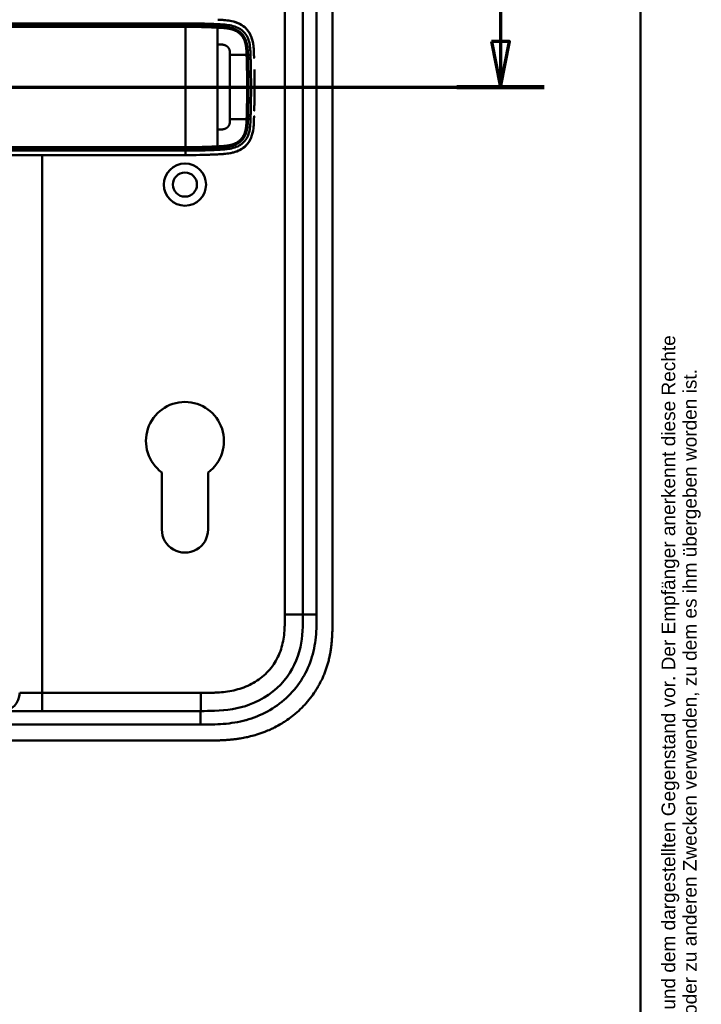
# Model space of a CAD drawing. Header units: millimetres. Extents: x 20 to 833, y 20 to 574.
# Tile 12 of 13: x 683 to 833, y 220 to 437. Entities that reach past the tile are written whole.
import ezdxf
from ezdxf.enums import TextEntityAlignment as Align

# ---------------------------------------------------------------- set-up
doc = ezdxf.new("R2010")
doc.units = ezdxf.units.MM
doc.header["$LTSCALE"] = 2
for name, color, linetype, lineweight in [('Schnittansichtslinien(DIN)', 7, 'Continuous', 70), ('Sichtbare Kanten(DIN)', 7, 'Continuous', 50), ('Sichtbare tangentiale Kanten(DIN)', 7, 'Continuous', 50), ('Skizziergeometrie(DIN)', 7, 'Continuous', 50), ('Symbole(DIN)', 7, 'Continuous', 25)]:
    doc.layers.add(name, color=color, linetype=linetype, lineweight=lineweight)
doc.styles.add('Aktuell-DIN', font='arial.ttf')
doc.styles.add('Aktuell-DINGroßer Text', font='arial.ttf')
doc.styles.add('Textstil10', font='arial.ttf')
doc.styles.add('Textstil41', font='arial.ttf', dxfattribs={"width": 0.8})
doc.styles.add('Textstil83', font='arial.ttf', dxfattribs={"width": 0.8})

# ---------------------------------------------------------------- blocks, each defined once
blk = doc.blocks.new('Ränder Standardrahmen')
at = {"layer": 'Skizziergeometrie(DIN)', "flags": 128}
blk.add_lwpolyline([(10, 10), (10, 287), (410, 287), (410, 10), (10, 10)], dxfattribs=at)
blk = doc.blocks.new('Schriftfelder Heusser')
at = {"layer": 'Symbole(DIN)', "color": 7, "insert": (293.33, 191.7), "char_height": 1.5, "width": 182.3003, "attachment_point": 1, "rotation": 90, "line_spacing_factor": 0.944221, "style": 'Aktuell-DIN'}
blk.add_mtext('\\fArial|b0|i0;\\H1.5000;Die Schlossfabrik Heusser AG ist Eigentümerin dieses Dokumentes und behält sich alle Rechte an diesem und dem dargestellten Gegenstand vor. Der Empfänger anerkennt diese Rechte\\Pund wird das Dokument nicht ohne schriftliche Ermächtigung der Eigentümerin Dritten zugänglich machen oder zu anderen Zwecken verwenden, zu dem es ihm übergeben worden ist.\\P ', dxfattribs=at)
at = {"layer": 'Symbole(DIN)', "color": 179, "true_color": 0x262659, "style": 'Textstil10'}
blk.add_attdef('ERSTELLUNGSDATUM_001', (217.23, 218.29), '', height=2, dxfattribs=at)
at = {"layer": 'Symbole(DIN)', "color": 179, "true_color": 0x262659}
for tag, height, style, p in [('AUTOR', 2.49, 'Aktuell-DIN', (240.03, 219.26)), ('KONTROLLDATUM', 2, 'Textstil10', (217.42, 215.04)), ('KONTROLLIERT_VON', 2, 'Textstil10', (239.98, 215.05))]:
    blk.add_attdef(tag, text='', height=height, dxfattribs=dict(at, style=style)).set_placement(p, align=Align.MIDDLE_LEFT)
at = {"layer": 'Symbole(DIN)', "color": 7, "style": 'Textstil83', "width": 0.8}
blk.add_attdef('Anfänglicher_Ansichtsmaßstab_001', (281.57, 213.34), '', height=2.3, dxfattribs=at)
at = {"layer": 'Symbole(DIN)', "color": 179, "true_color": 0x262659, "style": 'Textstil10'}
blk.add_attdef('PROJEKT', text='', height=2, dxfattribs=at).set_placement((217.77, 209.72), align=Align.BOTTOM_LEFT)
at = {"layer": 'Symbole(DIN)', "color": 7, "style": 'Textstil41', "width": 0.8}
blk.add_attdef('STATUS', text='', height=5, dxfattribs=at).set_placement((284.53, 195.86), align=Align.MIDDLE_CENTER)
blk = doc.blocks.new('2DTransSchnitt0')
at = {"layer": 'Schnittansichtslinien(DIN)', "linetype": 'Continuous'}
for p, q in [((257.43, 222.38), (257.43, 216.28)), ((394.58, 222.38), (394.58, 216.28)), ((256.43, 216.28), (257.43, 211.28)), ((258.43, 216.28), (256.43, 216.28)), ((257.43, 216.28), (257.43, 211.28)), ((257.43, 211.28), (258.43, 216.28)), ((393.58, 216.28), (394.58, 211.28)), ((395.58, 216.28), (393.58, 216.28)), ((394.58, 216.28), (394.58, 211.28)), ((394.58, 211.28), (395.58, 216.28)), ((252.61, 211.28), (399.4, 211.28))]:
    blk.add_line(p, q, dxfattribs=at)
at = {"layer": 'Schnittansichtslinien(DIN)', "linetype": 'Continuous', "lineweight": 140}
for p, q in [((252.61, 211.28), (262.25, 211.28)), ((389.76, 211.28), (399.4, 211.28))]:
    blk.add_line(p, q, dxfattribs=at)
at = {"layer": 'Schnittansichtslinien(DIN)', "linetype": 'Continuous', "flags": 128}
for points in [[(256.43, 216.28), (257.43, 211.28), (258.43, 216.28), (256.43, 216.28)], [(393.58, 216.28), (394.58, 211.28), (395.58, 216.28), (393.58, 216.28)]]:
    blk.add_lwpolyline(points, dxfattribs=at)
at = {"layer": 'Schnittansichtslinien(DIN)'}
for points in [[(256.43, 216.28), (257.43, 211.28), (258.43, 216.28), (256.43, 216.28)], [(393.58, 216.28), (394.58, 211.28), (395.58, 216.28), (393.58, 216.28)]]:
    blk.add_solid(points, dxfattribs=at)
at = {"layer": 'Schnittansichtslinien(DIN)', "char_height": 3.73, "attachment_point": 7, "style": 'Aktuell-DINGroßer Text'}
for insert in [(255.68, 224.78), (392.83, 224.78)]:
    blk.add_mtext('A', dxfattribs=dict(at, insert=insert))

msp = doc.modelspace()

# ---------------------------------------------------------------- linework, layer by layer
at = {"layer": 'Sichtbare Kanten(DIN)'}
for p, q in [((745.653, 495.78), (745.653, 306.348)), ((752.153, 305.348), (752.153, 496.78)), ((729.576, 425.564), (729.577, 425.564)), ((733.627, 425.564), (733.627, 425.564)), ((729.576, 419.564), (729.576, 419.564)), ((733.627, 419.564), (733.627, 419.564)), ((592.938, 407.567), (719.79, 407.567)), ((714.553, 325.067), (714.548, 337.643)), ((724.748, 337.636), (724.753, 325.071)), ((578.191, 285.064), (723.115, 285.064)), ((566.192, 278.564), (724.114, 278.564))]:
    msp.add_line(p, q, dxfattribs=at)
for radius in [4.65, 2.65]:
    msp.add_circle((719.653, 401.064), radius, dxfattribs=at)
for centre, radius, start, end in [((719.653, 422.564), 14, 104.46083, 104.46616), ((719.653, 422.564), 13.8, 100.78374, 100.78832), ((719.653, 422.564), 13.8, 73.28693, 73.28729), ((719.653, 422.564), 11.6, 31.18578, 31.18695), ((719.653, 422.564), 11.5, 30.35256, 30.35418), ((719.653, 422.564), 11.7, 31.98569, 31.98649), ((719.653, 422.564), 11.5, 329.64582, 329.64689), ((719.653, 422.564), 11.6, 328.81305, 328.81381), ((719.653, 422.564), 11.7, 328.01351, 328.01403), ((719.653, 422.564), 14, 255.42748, 255.43284), ((719.653, 422.564), 13.8, 259.06815, 259.07275), ((719.653, 422.563), 13.799, 286.81616, 286.8165), ((719.653, 344.564), 8.6, 306.33484, 233.59112), ((719.653, 325.069), 5.1, 180.02039, 0.02039)]:
    msp.add_arc(centre, radius, start, end, dxfattribs=at)
for points, degree, knots in [([(728.619, 437.286), (728.562, 437.292), (728.506, 437.298), (728.449, 437.303), (728.17, 437.329), (727.893, 437.349), (727.613, 437.365)], 3, [1.11173243, 1.11173243, 1.11173243, 1.11173243, 1.12964673, 1.12964673, 1.12964673, 1.21762011, 1.21762011, 1.21762011, 1.21762011]), ([(727.613, 437.365), (727.613, 437.365), (727.613, 437.365), (727.613, 437.365), (727.613, 437.365), (727.614, 437.365), (727.614, 437.365), (727.616, 437.365), (727.617, 437.365), (727.622, 437.364), (727.625, 437.364), (727.639, 437.363), (727.649, 437.363), (727.69, 437.36), (727.72, 437.359), (727.843, 437.351), (727.935, 437.345), (728.164, 437.328), (728.301, 437.317), (728.49, 437.299), (728.541, 437.294), (728.597, 437.289), (728.602, 437.288), (728.61, 437.287), (728.614, 437.287), (728.618, 437.286), (728.618, 437.286), (728.618, 437.286), (728.618, 437.286), (728.619, 437.286), (728.619, 437.286), (728.619, 437.286), (728.619, 437.286), (728.619, 437.286), (728.619, 437.286), (728.619, 437.286)], 3, [0, 0, 0, 0, 0.00003166, 0.00003166, 0.00007175, 0.00007175, 0.00018596, 0.00018596, 0.00052834, 0.00052834, 0.00155512, 0.00155512, 0.00463506, 0.00463506, 0.01387454, 0.01387454, 0.04159372, 0.04159372, 0.0831748, 0.0831748, 0.09876653, 0.09876653, 0.10022821, 0.10022821, 0.10132466, 0.10132466, 0.10142447, 0.10142447, 0.10147481, 0.10147481, 0.10150042, 0.10150042, 0.10151366, 0.10151366, 0.10152856, 0.10152856, 0.10152856, 0.10152856]), ([(727.748, 437.357), (728.944, 437.281), (730.154, 437.136), (731.892, 436.417), (732.466, 436.064), (733.448, 435.14), (733.827, 434.602), (734.407, 433.358), (734.581, 432.683), (734.71, 431.829), (734.73, 431.671), (734.747, 431.513)], 3, [0.0824985, 0.0824985, 0.0824985, 0.0824985, 0.4375462, 0.4375462, 0.6395491, 0.6395491, 0.838061, 0.838061, 1.045951, 1.045951, 1.0928074, 1.0928074, 1.0928074, 1.0928074]), ([(734.114, 433.983), (734.114, 433.983), (734.114, 433.983), (734.115, 433.983), (734.115, 433.982), (734.115, 433.982), (734.115, 433.982), (734.116, 433.98), (734.116, 433.979), (734.118, 433.975), (734.12, 433.971), (734.126, 433.958), (734.13, 433.949), (734.148, 433.91), (734.161, 433.881), (734.212, 433.763), (734.248, 433.674), (734.294, 433.551), (734.307, 433.517), (734.324, 433.471), (734.328, 433.458), (734.334, 433.441), (734.336, 433.436), (734.339, 433.429), (734.339, 433.426), (734.341, 433.422), (734.341, 433.421), (734.342, 433.419), (734.342, 433.419), (734.342, 433.418), (734.342, 433.418), (734.343, 433.417), (734.343, 433.417), (734.343, 433.417), (734.343, 433.417), (734.343, 433.417), (734.343, 433.416), (734.343, 433.416), (734.343, 433.416), (734.343, 433.416)], 3, [0, 0, 0, 0, 0.000053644, 0.000053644, 0.000093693, 0.000093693, 0.000213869, 0.000213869, 0.000574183, 0.000574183, 0.001654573, 0.001654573, 0.00489501, 0.00489501, 0.014615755, 0.014615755, 0.043784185, 0.043784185, 0.054719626, 0.054719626, 0.058820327, 0.058820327, 0.060417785, 0.060417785, 0.061217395, 0.061217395, 0.061618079, 0.061618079, 0.061819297, 0.061819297, 0.061920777, 0.061920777, 0.06197238, 0.06197238, 0.061999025, 0.061999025, 0.062013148, 0.062013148, 0.062029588, 0.062029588, 0.062029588, 0.062029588]), ([(734.853, 429.83), (734.853, 429.83), (734.853, 429.83), (734.853, 429.829), (734.853, 429.829), (734.853, 429.829), (734.853, 429.828), (734.853, 429.827), (734.853, 429.825), (734.853, 429.821), (734.853, 429.817), (734.854, 429.803), (734.854, 429.792), (734.856, 429.749), (734.857, 429.716), (734.861, 429.587), (734.864, 429.49), (734.869, 429.32), (734.872, 429.247), (734.876, 429.12), (734.877, 429.065), (734.879, 429.006), (734.879, 429), (734.88, 428.991), (734.88, 428.988), (734.88, 428.983), (734.88, 428.982), (734.88, 428.981), (734.88, 428.981), (734.88, 428.98), (734.88, 428.98), (734.88, 428.98), (734.88, 428.98), (734.88, 428.98)], 3, [0, 0, 0, 0, 0.0000685, 0.0000685, 0.000108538, 0.000108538, 0.000228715, 0.000228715, 0.000589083, 0.000589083, 0.00166957, 0.00166957, 0.004910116, 0.004910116, 0.014630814, 0.014630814, 0.043792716, 0.043792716, 0.065662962, 0.065662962, 0.08206584, 0.08206584, 0.083603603, 0.083603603, 0.084757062, 0.084757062, 0.084973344, 0.084973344, 0.085135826, 0.085135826, 0.085162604, 0.085162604, 0.08517595, 0.08517595, 0.08517595, 0.08517595]), ([(734.964, 424.873), (734.96, 425.284), (734.954, 425.695), (734.947, 426.108), (734.945, 426.203), (734.944, 426.299), (734.942, 426.395)], 3, [0.93532745, 0.93532745, 0.93532745, 0.93532745, 1.05789587, 1.05789587, 1.05789587, 1.08637381, 1.08637381, 1.08637381, 1.08637381]), ([(734.964, 424.873), (734.964, 424.873), (734.964, 424.872), (734.964, 424.872), (734.964, 424.872), (734.964, 424.871), (734.964, 424.871), (734.964, 424.869), (734.964, 424.868), (734.964, 424.863), (734.964, 424.859), (734.964, 424.845), (734.964, 424.834), (734.965, 424.791), (734.965, 424.759), (734.966, 424.629), (734.967, 424.532), (734.971, 424.143), (734.973, 423.852), (734.974, 423.522), (734.974, 423.484), (734.975, 423.427), (734.975, 423.408), (734.975, 423.38), (734.975, 423.37), (734.975, 423.356), (734.975, 423.351), (734.975, 423.344), (734.975, 423.342), (734.975, 423.338), (734.975, 423.337), (734.975, 423.335), (734.975, 423.334), (734.975, 423.334), (734.975, 423.333), (734.975, 423.333), (734.975, 423.333), (734.975, 423.332), (734.975, 423.332), (734.975, 423.332), (734.975, 423.332), (734.975, 423.332), (734.975, 423.332), (734.975, 423.332)], 3, [0, 0, 0, 0, 0.00007709, 0.00007709, 0.00011709, 0.00011709, 0.0002371, 0.0002371, 0.00059712, 0.00059712, 0.00167714, 0.00167714, 0.00491717, 0.00491717, 0.0146372, 0.0146372, 0.04379722, 0.04379722, 0.13127739, 0.13127739, 0.14267197, 0.14267197, 0.1483693, 0.1483693, 0.15121801, 0.15121801, 0.15264242, 0.15264242, 0.15335469, 0.15335469, 0.15371088, 0.15371088, 0.15388903, 0.15388903, 0.15397816, 0.15397816, 0.15402279, 0.15402279, 0.15404516, 0.15404516, 0.15405641, 0.15405641, 0.15406792, 0.15406792, 0.15406792, 0.15406792]), ([(734.975, 421.806), (734.976, 422.06), (734.976, 422.314), (734.976, 422.567), (734.976, 422.822), (734.976, 423.077), (734.975, 423.332)], 3, [0.62936601, 0.62936601, 0.62936601, 0.62936601, 0.70537642, 0.70537642, 0.70537642, 0.78178643, 0.78178643, 0.78178643, 0.78178643]), ([(734.975, 421.806), (734.975, 421.806), (734.975, 421.806), (734.975, 421.806), (734.975, 421.806), (734.975, 421.805), (734.975, 421.805), (734.975, 421.803), (734.975, 421.802), (734.975, 421.797), (734.975, 421.793), (734.975, 421.779), (734.975, 421.768), (734.975, 421.725), (734.975, 421.693), (734.974, 421.563), (734.974, 421.466), (734.971, 421.077), (734.969, 420.785), (734.966, 420.439), (734.965, 420.385), (734.964, 420.309), (734.964, 420.289), (734.964, 420.267), (734.964, 420.266), (734.964, 420.265), (734.964, 420.265), (734.964, 420.264), (734.964, 420.264), (734.964, 420.263), (734.964, 420.263), (734.964, 420.263), (734.964, 420.263), (734.964, 420.263), (734.964, 420.263), (734.964, 420.263)], 3, [0, 0, 0, 0, 0.00006794, 0.00006794, 0.00010794, 0.00010794, 0.00022795, 0.00022795, 0.00058796, 0.00058796, 0.00166798, 0.00166798, 0.004908, 0.004908, 0.01462802, 0.01462802, 0.04378804, 0.04378804, 0.13126821, 0.13126821, 0.14767072, 0.14767072, 0.15382171, 0.15382171, 0.15411335, 0.15411335, 0.15425925, 0.15425925, 0.15433227, 0.15433227, 0.15436886, 0.15436886, 0.15438723, 0.15438723, 0.15440595, 0.15440595, 0.15440595, 0.15440595]), ([(734.942, 418.741), (734.944, 418.836), (734.945, 418.932), (734.947, 419.027), (734.954, 419.439), (734.96, 419.851), (734.964, 420.263)], 3, [0.32448872, 0.32448872, 0.32448872, 0.32448872, 0.35285696, 0.35285696, 0.35285696, 0.47549945, 0.47549945, 0.47549945, 0.47549945]), ([(734.942, 418.741), (734.942, 418.741), (734.942, 418.74), (734.942, 418.74), (734.942, 418.74), (734.942, 418.74), (734.942, 418.739), (734.942, 418.738), (734.942, 418.736), (734.942, 418.732), (734.942, 418.728), (734.942, 418.714), (734.941, 418.703), (734.941, 418.66), (734.94, 418.627), (734.938, 418.498), (734.936, 418.401), (734.928, 418.012), (734.922, 417.721), (734.914, 417.407), (734.914, 417.385), (734.913, 417.359), (734.913, 417.354), (734.913, 417.347), (734.913, 417.344), (734.912, 417.34), (734.912, 417.34), (734.912, 417.339), (734.912, 417.338), (734.912, 417.338), (734.912, 417.338), (734.912, 417.338)], 3, [0, 0, 0, 0, 0.00003042, 0.00003042, 0.00007044, 0.00007044, 0.00019048, 0.00019048, 0.00055053, 0.00055053, 0.00163057, 0.00163057, 0.00487062, 0.00487062, 0.01459066, 0.01459066, 0.0437507, 0.0437507, 0.13123111, 0.13123111, 0.13788283, 0.13788283, 0.13913003, 0.13913003, 0.14006547, 0.14006547, 0.14024087, 0.14024087, 0.14037254, 0.14037254, 0.14038465, 0.14038465, 0.14038465, 0.14038465]), ([(727.736, 407.777), (728.818, 407.845), (729.906, 407.968), (731.581, 408.559), (732.19, 408.883), (733.244, 409.759), (733.66, 410.276), (734.349, 411.572), (734.548, 412.308), (734.752, 413.537), (734.797, 414.079), (734.824, 414.624)], 3, [-1.1255121, -1.1255121, -1.1255121, -1.1255121, -0.8348812, -0.8348812, -0.6468758, -0.6468758, -0.4644401, -0.4644401, -0.2506566, -0.2506566, -0.0864851, -0.0864851, -0.0864851, -0.0864851]), ([(734.88, 416.154), (734.88, 416.154), (734.88, 416.154), (734.88, 416.154), (734.88, 416.154), (734.88, 416.153), (734.88, 416.153), (734.879, 416.136), (734.879, 416.119), (734.878, 416.079), (734.877, 416.056), (734.872, 415.912), (734.869, 415.79), (734.862, 415.587), (734.86, 415.506), (734.856, 415.398), (734.855, 415.371), (734.854, 415.335), (734.854, 415.326), (734.853, 415.314), (734.853, 415.311), (734.853, 415.307), (734.853, 415.306), (734.853, 415.304), (734.853, 415.304), (734.853, 415.303), (734.853, 415.303), (734.853, 415.303)], 3, [0, 0, 0, 0, 0.000012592, 0.000012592, 0.000034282, 0.000034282, 0.000102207, 0.000102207, 0.005244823, 0.005244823, 0.012100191, 0.012100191, 0.048663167, 0.048663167, 0.073039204, 0.073039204, 0.081164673, 0.081164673, 0.083873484, 0.083873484, 0.084776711, 0.084776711, 0.085077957, 0.085077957, 0.085178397, 0.085178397, 0.085279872, 0.085279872, 0.085279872, 0.085279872]), ([(734.339, 411.708), (734.339, 411.708), (734.339, 411.708), (734.339, 411.708), (734.339, 411.708), (734.339, 411.708), (734.339, 411.707), (734.339, 411.707), (734.339, 411.706), (734.338, 411.703), (734.337, 411.701), (734.334, 411.693), (734.332, 411.687), (734.323, 411.662), (734.317, 411.644), (734.29, 411.571), (734.269, 411.516), (734.226, 411.408), (734.204, 411.355), (734.17, 411.276), (734.159, 411.249), (734.141, 411.21), (734.135, 411.197), (734.126, 411.177), (734.123, 411.17), (734.118, 411.16), (734.117, 411.157), (734.115, 411.152), (734.114, 411.151), (734.113, 411.148), (734.112, 411.147), (734.112, 411.146), (734.112, 411.146), (734.111, 411.145), (734.111, 411.145), (734.111, 411.144), (734.111, 411.144), (734.111, 411.144), (734.111, 411.144), (734.111, 411.144), (734.111, 411.144), (734.111, 411.144)], 3, [0, 0, 0, 0, 0.000029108, 0.000029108, 0.000069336, 0.000069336, 0.000142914, 0.000142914, 0.000363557, 0.000363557, 0.001025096, 0.001025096, 0.003009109, 0.003009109, 0.008960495, 0.008960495, 0.026815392, 0.026815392, 0.044302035, 0.044302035, 0.053052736, 0.053052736, 0.057429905, 0.057429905, 0.059619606, 0.059619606, 0.060715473, 0.060715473, 0.061264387, 0.061264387, 0.061539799, 0.061539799, 0.061678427, 0.061678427, 0.061748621, 0.061748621, 0.061784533, 0.061784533, 0.061803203, 0.061803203, 0.061823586, 0.061823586, 0.061823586, 0.061823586]), ([(728.578, 407.844), (728.577, 407.844), (728.577, 407.844), (728.576, 407.844), (728.574, 407.844), (728.571, 407.843), (728.568, 407.843), (728.552, 407.841), (728.539, 407.84), (728.234, 407.81), (727.941, 407.789), (726.081, 407.678), (724.507, 407.625), (721.886, 407.571), (720.838, 407.567), (719.79, 407.567)], 3, [0, 0, 0, 0, 0.00009264, 0.00009264, 0.00046302, 0.00046302, 0.00120364, 0.00120364, 0.00534923, 0.00534923, 0.09385067, 0.09385067, 0.56580638, 0.56580638, 0.8802723, 0.8802723, 0.8802723, 0.8802723]), ([(723.493, 407.605), (723.622, 407.609), (723.929, 407.617), (724.417, 407.631), (725.09, 407.655), (725.791, 407.682), (726.344, 407.707), (726.709, 407.724), (726.9, 407.733), (726.919, 407.734)], 5, [0.37850292, 0.37850292, 0.37850292, 0.37850292, 0.37850292, 0.37850292, 0.44282401, 0.53138881, 0.61995362, 0.70851842, 0.71828181, 0.71828181, 0.71828181, 0.71828181, 0.71828181, 0.71828181]), ([(745.653, 306.348), (745.653, 303.925), (745.604, 301.466), (745.081, 299.124), (744.49, 296.477), (743.308, 293.947), (741.532, 291.809), (739.543, 289.413), (736.853, 287.564), (733.882, 286.474), (731.44, 285.578), (728.823, 285.2), (726.163, 285.102), (725.15, 285.065), (724.131, 285.064), (723.115, 285.064)], 3, [-3.5878945, -3.5878945, -3.5878945, -3.5878945, -2.8456516, -2.8456516, -2.8456516, -2.0068047, -2.0068047, -2.0068047, -1.0667333, -1.0667333, -1.0667333, -0.2941227, -0.2941227, -0.2941227, 0, 0, 0, 0]), ([(724.114, 278.564), (724.712, 278.564), (725.763, 278.565), (726.974, 278.59), (727.887, 278.625), (728.496, 278.658), (729.259, 278.712), (729.87, 278.766), (730.633, 278.85), (731.244, 278.93), (732.158, 279.071), (733.07, 279.241), (734.276, 279.519), (735.173, 279.766), (736.061, 280.047), (736.647, 280.251), (737.518, 280.581), (738.377, 280.944), (739.638, 281.55), (740.728, 282.153), (742.043, 282.986), (743.054, 283.714), (744.261, 284.698), (745.179, 285.542), (746.26, 286.666), (747.068, 287.617), (748.002, 288.866), (748.687, 289.911), (749.38, 291.134), (749.798, 291.973), (750.181, 292.828), (750.417, 293.405), (750.69, 294.136), (750.89, 294.727), (751.117, 295.473), (751.28, 296.074), (751.498, 296.981), (751.68, 297.894), (751.868, 299.12), (751.97, 300.039), (752.045, 300.958), (752.083, 301.57), (752.117, 302.333), (752.134, 302.941), (752.147, 303.698), (752.153, 304.451), (752.153, 305.05), (752.153, 305.348)], 3, [0.00000945, 0.00000945, 0.00000945, 0.00000945, 0.04167564, 0.07292528, 0.08334182, 0.10417491, 0.11459146, 0.13542455, 0.1458411, 0.16667419, 0.17709074, 0.20834038, 0.22917347, 0.26042311, 0.27083965, 0.29167275, 0.30208929, 0.33333893, 0.35417202, 0.39583821, 0.4166713, 0.45833749, 0.47917058, 0.52083676, 0.54166985, 0.58333604, 0.60416913, 0.64583532, 0.66666841, 0.69791805, 0.70833459, 0.72916769, 0.73958423, 0.76041733, 0.77083387, 0.79166696, 0.80208351, 0.83333315, 0.85416624, 0.88541588, 0.89583243, 0.91666552, 0.92708206, 0.94791516, 0.9583317, 0.9791648, 0.99999789, 0.99999789, 0.99999789, 0.99999789])]:
    msp.add_open_spline(points, degree=degree, knots=knots, dxfattribs=at)
for points in [[(734.343, 433.416), (734.276, 433.609), (734.2, 433.798), (734.114, 433.983)], [(734.858, 429.669), (734.858, 429.662), (734.859, 429.654), (734.859, 429.647)], [(734.858, 415.464), (734.858, 415.472), (734.859, 415.48), (734.859, 415.488)], [(734.11, 411.144), (734.196, 411.328), (734.272, 411.517), (734.339, 411.708)]]:
    msp.add_open_spline(points, degree=3, dxfattribs=at)
at = {"layer": 'Sichtbare tangentiale Kanten(DIN)'}
for p, q in [((741.653, 306.348), (741.653, 495.78)), ((688.227, 436.12), (688.227, 436.12)), ((719.79, 436.12), (719.79, 436.577)), ((726.806, 435.955), (726.842, 436.414)), ((733.531, 429.647), (734.098, 429.647)), ((733.531, 415.488), (734.098, 415.488)), ((688.227, 409.014), (688.227, 409.014)), ((719.79, 408.557), (719.79, 409.015)), ((726.806, 409.18), (726.842, 408.721)), ((688.227, 407.567), (688.227, 289.064)), ((741.653, 306.348), (745.653, 306.348)), ((745.653, 306.348), (748.653, 306.348)), ((683.246, 289.064), (688.227, 289.064)), ((688.227, 289.064), (723.116, 289.064)), ((688.227, 289.064), (688.227, 285.064)), ((723.116, 289.064), (723.116, 285.064)), ((723.115, 285.064), (723.115, 282.065))]:
    msp.add_line(p, q, dxfattribs=at)
for centre, major_axis, start_param, end_param in [((726.794, 412.199), (0, 24.021), 5.6792479, 6.0669001), ((726.794, 432.991), (0, -24.076), 0.258128, 0.639041)]:
    msp.add_ellipse(centre, major_axis=major_axis, ratio=0.00001, start_param=start_param, end_param=end_param, dxfattribs=at)
for points, degree in [([(748.653, 306.348), (748.653, 369.492), (748.653, 432.636), (748.653, 495.78)], 3), ([(727.613, 437.365), (727.383, 437.378), (727.152, 437.39), (726.919, 437.401)], 3), ([(719.79, 409.312), (719.792, 411.46), (719.792, 418.339), (719.792, 426.795), (719.792, 433.674), (719.79, 435.823)], 5), ([(729.577, 429.647), (729.575, 430.312), (729.585, 430.888), (729.334, 431.399), (728.911, 431.77), (728.276, 431.973), (727.593, 431.966), (726.794, 431.967)], 7), ([(726.794, 413.167), (726.794, 416.242), (726.794, 420.345), (726.794, 424.79), (726.794, 428.892), (726.794, 431.967)], 5), ([(729.577, 429.647), (729.577, 426.817), (729.577, 423.983), (729.576, 421.151), (729.577, 418.317), (729.577, 415.488)], 5), ([(733.236, 429.647), (732.485, 429.647), (731.751, 429.647), (731.027, 429.647), (730.305, 429.647), (729.577, 429.647)], 5), ([(729.577, 415.488), (729.574, 414.823), (729.585, 414.247), (729.333, 413.734), (728.912, 413.366), (728.275, 413.161), (727.593, 413.169), (726.794, 413.167)], 7), ([(733.236, 415.488), (732.485, 415.488), (731.751, 415.488), (731.027, 415.488), (730.305, 415.488), (729.577, 415.488)], 5), ([(719.79, 407.567), (719.79, 407.567), (719.79, 407.567), (719.79, 407.788), (719.79, 408.153), (719.79, 408.557)], 5), ([(679.261, 285.064), (681.462, 285.064), (683.246, 286.855), (683.246, 289.064)], 3), ([(578.191, 282.064), (626.499, 282.064), (674.807, 282.064), (723.115, 282.065)], 3)]:
    msp.add_open_spline(points, degree=degree, dxfattribs=at)
for points, degree, knots in [([(592.938, 436.577), (602.894, 436.578), (612.878, 436.577), (622.825, 436.577), (643.254, 436.577), (663.728, 436.577), (684.166, 436.577), (690.75, 436.577), (697.341, 436.577), (703.938, 436.577), (709.243, 436.577), (714.558, 436.578), (719.79, 436.577)], 3, [23.2299829, 23.2299829, 23.2299829, 23.2299829, 26.2168354, 26.2168354, 26.2168354, 32.3515912, 32.3515912, 32.3515912, 34.3279835, 34.3279835, 34.3279835, 35.9173864, 35.9173864, 35.9173864, 35.9173864]), ([(719.797, 436.12), (719.79, 436.12), (716.644, 436.121), (710.309, 436.119), (700.754, 436.12), (688.077, 436.12), (672.227, 436.12), (656.36, 436.12), (640.507, 436.12), (626.24, 436.12), (613.549, 436.12), (604.035, 436.12), (597.695, 436.12), (594.524, 436.12), (592.938, 436.12)], 5, [20.6437384, 20.6437384, 20.6437384, 20.6437384, 20.6437384, 20.6437384, 20.6474288, 22.2330696, 23.8187104, 25.4043512, 26.989992, 28.5756328, 30.1612736, 31.7469144, 32.5397348, 33.3329244, 33.3329244, 33.3329244, 33.3329244, 33.3329244, 33.3329244]), ([(719.798, 436.577), (720.078, 436.577), (720.357, 436.577), (720.636, 436.577), (720.781, 436.577), (720.926, 436.576), (721.071, 436.575), (721.215, 436.575), (721.359, 436.573), (721.504, 436.572), (721.648, 436.571), (721.794, 436.57), (721.939, 436.568), (722.084, 436.566), (722.228, 436.564), (722.373, 436.562), (722.517, 436.56), (722.662, 436.557), (722.807, 436.554), (722.952, 436.552), (723.097, 436.549), (723.243, 436.545), (723.534, 436.538), (723.828, 436.53), (724.126, 436.521), (724.423, 436.512), (724.724, 436.502), (725.029, 436.49), (725.333, 436.479), (725.64, 436.467), (725.944, 436.454), (726.248, 436.441), (726.549, 436.428), (726.842, 436.414)], 3, [35.91738638, 35.91738638, 35.91738638, 35.91738638, 36.00219131, 36.00219131, 36.00219131, 36.0464737, 36.0464737, 36.0464737, 36.0907561, 36.0907561, 36.0907561, 36.13503849, 36.13503849, 36.13503849, 36.17932089, 36.17932089, 36.17932089, 36.22360328, 36.22360328, 36.22360328, 36.26788568, 36.26788568, 36.26788568, 36.35645047, 36.35645047, 36.35645047, 36.44501526, 36.44501526, 36.44501526, 36.53358005, 36.53358005, 36.53358005, 36.62221221, 36.62221221, 36.62221221, 36.62221221]), ([(726.806, 435.955), (726.806, 435.955), (726.628, 435.963), (726.271, 435.98), (725.731, 436.004), (725.007, 436.035), (724.112, 436.064), (723.23, 436.091), (722.36, 436.104), (721.502, 436.119), (720.819, 436.119), (720.308, 436.119), (719.97, 436.12), (719.805, 436.12)], 5, [19.94598273, 19.94598273, 19.94598273, 19.94598273, 19.94598273, 19.94598273, 19.94606864, 20.03373866, 20.12140868, 20.2090787, 20.29674872, 20.38441874, 20.47208877, 20.55975879, 20.64297049, 20.64297049, 20.64297049, 20.64297049, 20.64297049, 20.64297049]), ([(726.842, 436.414), (726.874, 436.412), (726.905, 436.411), (726.937, 436.409), (727.465, 436.384), (727.973, 436.357), (728.471, 436.309), (728.969, 436.262), (729.458, 436.194), (729.931, 436.087), (730.403, 435.981), (730.858, 435.836), (731.278, 435.64), (731.698, 435.444), (732.082, 435.199), (732.417, 434.9), (732.751, 434.602), (733.036, 434.251), (733.262, 433.859), (733.488, 433.467), (733.656, 433.035), (733.776, 432.582), (733.896, 432.128), (733.969, 431.654), (734.015, 431.163), (734.061, 430.673), (734.081, 430.166), (734.098, 429.647)], 3, [36.6222122, 36.6222122, 36.6222122, 36.6222122, 36.6318135, 36.6318135, 36.6318135, 36.79214, 36.79214, 36.79214, 36.9524664, 36.9524664, 36.9524664, 37.1127929, 37.1127929, 37.1127929, 37.2731193, 37.2731193, 37.2731193, 37.4334457, 37.4334457, 37.4334457, 37.5937722, 37.5937722, 37.5937722, 37.7540986, 37.7540986, 37.7540986, 37.9140671, 37.9140671, 37.9140671, 37.9140671]), ([(734.114, 433.983), (734.037, 434.15), (733.952, 434.313), (733.858, 434.471), (733.576, 434.949), (733.218, 435.378), (732.81, 435.733), (732.401, 436.088), (731.944, 436.37), (731.463, 436.589), (730.983, 436.808), (730.479, 436.964), (729.973, 437.075), (729.523, 437.175), (729.07, 437.24), (728.619, 437.286)], 3, [0.43542627, 0.43542627, 0.43542627, 0.43542627, 0.48834098, 0.48834098, 0.48834098, 0.64866741, 0.64866741, 0.64866741, 0.80899385, 0.80899385, 0.80899385, 0.96932029, 0.96932029, 0.96932029, 1.11173243, 1.11173243, 1.11173243, 1.11173243]), ([(592.939, 435.823), (595.582, 435.824), (598.224, 435.823), (603.509, 435.823), (606.151, 435.823), (614.079, 435.823), (619.366, 435.823), (629.938, 435.823), (635.223, 435.823), (645.792, 435.823), (651.077, 435.823), (661.649, 435.823), (666.937, 435.823), (677.509, 435.823), (682.792, 435.823), (693.358, 435.823), (698.644, 435.823), (709.236, 435.823), (714.551, 435.824), (719.79, 435.823)], 3, [3.0147053, 3.0147053, 3.0147053, 3.0147053, 3.8078678, 3.8078678, 4.6006882, 4.6006882, 6.186329, 6.186329, 7.7719698, 7.7719698, 9.3576106, 9.3576106, 10.9432514, 10.9432514, 12.5288922, 12.5288922, 14.114533, 14.114533, 15.703149, 15.703149, 15.703149, 15.703149]), ([(719.79, 435.823), (719.957, 435.823), (720.298, 435.823), (720.812, 435.823), (721.498, 435.822), (722.354, 435.808), (723.224, 435.794), (724.101, 435.767), (724.997, 435.738), (725.719, 435.707), (726.258, 435.684), (726.616, 435.667), (726.794, 435.658)], 5, [15.70314896, 15.70314896, 15.70314896, 15.70314896, 15.70314896, 15.70314896, 15.78784381, 15.87551383, 15.96318385, 16.05085387, 16.13852389, 16.22619391, 16.31386394, 16.40213792, 16.40213792, 16.40213792, 16.40213792, 16.40213792, 16.40213792]), ([(726.794, 435.658), (727.062, 435.645), (727.594, 435.618), (728.379, 435.567), (729.405, 435.447), (730.663, 435.099), (731.756, 434.449), (732.567, 433.469), (733.021, 432.251), (733.166, 431.226), (733.208, 430.438), (733.227, 429.911), (733.236, 429.647)], 5, [0, 0, 0, 0, 0, 0, 0.1323154, 0.2652369, 0.3981584, 0.5310799, 0.6640014, 0.7969228, 0.9298443, 1.0627357, 1.0627357, 1.0627357, 1.0627357, 1.0627357, 1.0627357]), ([(733.531, 429.647), (733.531, 429.649), (733.522, 429.917), (733.502, 430.45), (733.46, 431.257), (733.311, 432.325), (732.832, 433.623), (731.954, 434.687), (730.781, 435.379), (729.463, 435.74), (728.409, 435.863), (727.612, 435.914), (727.076, 435.942), (726.806, 435.955)], 5, [18.8815067, 18.8815067, 18.8815067, 18.8815067, 18.8815067, 18.8815067, 18.8826968, 19.0156183, 19.1485397, 19.2814612, 19.4143827, 19.5473042, 19.6802257, 19.8131472, 19.9459825, 19.9459825, 19.9459825, 19.9459825, 19.9459825, 19.9459825]), ([(734.853, 429.83), (734.836, 430.323), (734.815, 430.819), (734.767, 431.32), (734.716, 431.858), (734.634, 432.399), (734.491, 432.933), (734.448, 433.095), (734.398, 433.257), (734.343, 433.416)], 3, [0.01848073, 0.01848073, 0.01848073, 0.01848073, 0.1676881, 0.1676881, 0.1676881, 0.32801454, 0.32801454, 0.32801454, 0.37673844, 0.37673844, 0.37673844, 0.37673844]), ([(733.236, 429.647), (733.236, 429.647), (733.236, 429.644), (733.248, 429.29), (733.268, 428.583), (733.301, 427.516), (733.326, 426.103), (733.352, 424.334), (733.356, 422.567), (733.352, 420.801), (733.326, 419.029), (733.301, 417.616), (733.268, 416.549), (733.248, 415.842), (733.236, 415.488)], 5, [17.4648757, 17.4648757, 17.4648757, 17.4648757, 17.4648757, 17.4648757, 17.4649058, 17.4661327, 17.6430367, 17.8199407, 17.9968447, 18.1737487, 18.3506528, 18.5275568, 18.7044608, 18.8826218, 18.8826218, 18.8826218, 18.8826218, 18.8826218, 18.8826218]), ([(733.531, 415.488), (733.531, 415.488), (733.543, 415.84), (733.562, 416.545), (733.596, 417.613), (733.62, 419.024), (733.646, 420.798), (733.65, 422.567), (733.646, 424.337), (733.62, 426.11), (733.596, 427.521), (733.562, 428.59), (733.543, 429.294), (733.531, 429.647)], 5, [0.0000012, 0.0000012, 0.0000012, 0.0000012, 0.0000012, 0.0000012, 0.0000376, 0.1769417, 0.3538457, 0.5307497, 0.7076537, 0.8845577, 1.0614618, 1.2383658, 1.415305, 1.415305, 1.415305, 1.415305, 1.415305, 1.415305]), ([(734.098, 429.647), (734.099, 429.622), (734.1, 429.595), (734.101, 429.569), (734.11, 429.282), (734.119, 428.993), (734.128, 428.703), (734.136, 428.412), (734.144, 428.121), (734.151, 427.829), (734.166, 427.244), (734.178, 426.656), (734.188, 426.07), (734.234, 423.309), (734.225, 420.579), (734.163, 417.821), (734.16, 417.649), (734.155, 417.478), (734.151, 417.306), (734.144, 417.014), (734.136, 416.722), (734.128, 416.432), (734.119, 416.142), (734.11, 415.852), (734.101, 415.566), (734.1, 415.54), (734.099, 415.514), (734.098, 415.488)], 3, [0, 0, 0, 0, 0.0080362, 0.0080362, 0.0080362, 0.096166, 0.096166, 0.096166, 0.1842959, 0.1842959, 0.1842959, 0.3605556, 0.3605556, 0.3605556, 1.1901476, 1.1901476, 1.1901476, 1.2418542, 1.2418542, 1.2418542, 1.3299841, 1.3299841, 1.3299841, 1.418114, 1.418114, 1.418114, 1.4261482, 1.4261482, 1.4261482, 1.4261482]), ([(733.236, 415.488), (733.227, 415.224), (733.208, 414.697), (733.166, 413.909), (733.021, 412.885), (732.568, 411.668), (731.758, 410.687), (730.666, 410.037), (729.408, 409.688), (728.381, 409.567), (727.596, 409.517), (727.063, 409.489), (726.794, 409.476)], 5, [18.8826218, 18.8826218, 18.8826218, 18.8826218, 18.8826218, 18.8826218, 19.0154411, 19.1482958, 19.2811505, 19.4140052, 19.5468599, 19.6797147, 19.8125694, 19.9453572, 19.9453572, 19.9453572, 19.9453572, 19.9453572, 19.9453572]), ([(726.806, 409.18), (726.807, 409.18), (727.078, 409.193), (727.615, 409.221), (728.412, 409.272), (729.467, 409.395), (730.784, 409.757), (731.956, 410.45), (732.833, 411.513), (733.312, 412.814), (733.46, 413.881), (733.502, 414.688), (733.522, 415.22), (733.531, 415.488)], 5, [0, 0, 0, 0, 0, 0, 0.0004489, 0.1333037, 0.2661584, 0.3990131, 0.5318678, 0.6647225, 0.7975772, 0.9304319, 1.0644705, 1.0644705, 1.0644705, 1.0644705, 1.0644705, 1.0644705]), ([(734.098, 415.488), (734.081, 414.968), (734.061, 414.461), (734.015, 413.972), (733.969, 413.481), (733.896, 413.006), (733.776, 412.553), (733.656, 412.099), (733.488, 411.667), (733.262, 411.275), (733.036, 410.884), (732.751, 410.533), (732.417, 410.234), (732.082, 409.936), (731.698, 409.69), (731.278, 409.494), (730.858, 409.299), (730.403, 409.154), (729.931, 409.047), (729.459, 408.941), (728.97, 408.873), (728.472, 408.825), (727.973, 408.778), (727.464, 408.75), (726.936, 408.725), (726.905, 408.724), (726.875, 408.722), (726.844, 408.721)], 3, [0, 0, 0, 0, 0.159971, 0.159971, 0.159971, 0.3202974, 0.3202974, 0.3202974, 0.4806238, 0.4806238, 0.4806238, 0.6409502, 0.6409502, 0.6409502, 0.8012765, 0.8012765, 0.8012765, 0.9616029, 0.9616029, 0.9616029, 1.1219293, 1.1219293, 1.1219293, 1.2822557, 1.2822557, 1.2822557, 1.2916213, 1.2916213, 1.2916213, 1.2916213]), ([(734.339, 411.708), (734.396, 411.871), (734.447, 412.036), (734.491, 412.201), (734.634, 412.735), (734.716, 413.276), (734.767, 413.814), (734.814, 414.314), (734.836, 414.81), (734.853, 415.303)], 3, [1.63041697, 1.63041697, 1.63041697, 1.63041697, 1.680145, 1.680145, 1.680145, 1.84047137, 1.84047137, 1.84047137, 1.98948416, 1.98948416, 1.98948416, 1.98948416]), ([(728.578, 407.844), (729.043, 407.891), (729.509, 407.957), (729.973, 408.059), (730.479, 408.171), (730.983, 408.327), (731.463, 408.545), (731.944, 408.764), (732.401, 409.047), (732.81, 409.402), (733.218, 409.757), (733.576, 410.186), (733.858, 410.664), (733.95, 410.819), (734.034, 410.98), (734.11, 411.144)], 3, [0.89201073, 0.89201073, 0.89201073, 0.89201073, 1.03883948, 1.03883948, 1.03883948, 1.19916586, 1.19916586, 1.19916586, 1.35949224, 1.35949224, 1.35949224, 1.51981862, 1.51981862, 1.51981862, 1.57193431, 1.57193431, 1.57193431, 1.57193431]), ([(592.939, 409.014), (592.939, 409.014), (594.525, 409.014), (597.696, 409.014), (604.037, 409.015), (613.55, 409.014), (626.24, 409.015), (640.507, 409.014), (656.36, 409.015), (672.227, 409.014), (688.083, 409.015), (700.759, 409.014), (710.312, 409.015), (716.646, 409.014), (719.79, 409.015)], 5, [0, 0, 0, 0, 0, 0, 0.0001149, 0.7929364, 1.585758, 3.1714011, 4.7570442, 6.3426873, 7.9283304, 9.5139735, 11.0996166, 12.6881676, 12.6881676, 12.6881676, 12.6881676, 12.6881676, 12.6881676]), ([(719.798, 409.312), (719.791, 409.312), (716.646, 409.311), (710.309, 409.312), (700.755, 409.311), (688.077, 409.311), (672.227, 409.311), (656.36, 409.311), (640.507, 409.311), (626.24, 409.311), (613.55, 409.311), (604.036, 409.311), (597.696, 409.311), (594.524, 409.311), (592.938, 409.311)], 5, [20.6435054, 20.6435054, 20.6435054, 20.6435054, 20.6435054, 20.6435054, 20.6473042, 22.2329473, 23.8185904, 25.4042335, 26.9898766, 28.5755197, 30.1611628, 31.7468058, 32.5396274, 33.3326459, 33.3326459, 33.3326459, 33.3326459, 33.3326459, 33.3326459]), ([(719.79, 408.557), (714.496, 408.557), (709.22, 408.557), (703.936, 408.557), (684.587, 408.557), (665.238, 408.557), (645.873, 408.557), (632.868, 408.557), (619.902, 408.557), (606.892, 408.557), (602.243, 408.557), (597.583, 408.557), (592.938, 408.557)], 3, [0, 0, 0, 0, 1.5856418, 1.5856418, 1.5856418, 7.3915416, 7.3915416, 7.3915416, 11.2904322, 11.2904322, 11.2904322, 12.683632, 12.683632, 12.683632, 12.683632]), ([(719.79, 409.015), (719.958, 409.015), (720.299, 409.015), (720.814, 409.015), (721.501, 409.016), (722.362, 409.03), (723.233, 409.043), (724.116, 409.071), (725.01, 409.1), (725.734, 409.131), (726.273, 409.155), (726.629, 409.171), (726.806, 409.18)], 5, [0, 0, 0, 0, 0, 0, 0.08482586, 0.17256087, 0.26029588, 0.3480309, 0.43576591, 0.52350093, 0.61123594, 0.69852104, 0.69852104, 0.69852104, 0.69852104, 0.69852104, 0.69852104]), ([(726.843, 408.721), (726.842, 408.721), (726.666, 408.713), (726.311, 408.696), (725.767, 408.672), (725.029, 408.643), (724.119, 408.611), (723.231, 408.588), (722.359, 408.57), (721.484, 408.56), (720.796, 408.558), (720.309, 408.557), (719.973, 408.557), (719.79, 408.557)], 5, [0.00008405, 0.00008405, 0.00008405, 0.00008405, 0.00008405, 0.00008405, 0.00030268, 0.08886749, 0.17743229, 0.26599709, 0.35456189, 0.4431267, 0.5316915, 0.6202563, 0.7088211, 0.7088211, 0.7088211, 0.7088211, 0.7088211, 0.7088211]), ([(726.794, 409.476), (726.794, 409.476), (726.617, 409.468), (726.26, 409.451), (725.721, 409.427), (725, 409.397), (724.105, 409.367), (723.227, 409.34), (722.356, 409.327), (721.503, 409.312), (720.82, 409.312), (720.309, 409.312), (719.971, 409.312), (719.807, 409.312)], 5, [19.94535764, 19.94535764, 19.94535764, 19.94535764, 19.94535764, 19.94535764, 19.94542406, 20.03315907, 20.12089408, 20.2086291, 20.29636411, 20.38409913, 20.47183414, 20.55956915, 20.64266413, 20.64266413, 20.64266413, 20.64266413, 20.64266413, 20.64266413]), ([(723.115, 282.065), (723.33, 282.065), (723.545, 282.065), (723.76, 282.065), (723.962, 282.065), (724.164, 282.066), (724.366, 282.067), (724.467, 282.068), (724.567, 282.068), (724.668, 282.069), (724.964, 282.072), (725.259, 282.077), (725.576, 282.084), (725.584, 282.084), (725.591, 282.084), (725.599, 282.084), (726.486, 282.105), (727.283, 282.144), (728.09, 282.211), (728.105, 282.212), (728.12, 282.213), (728.135, 282.215), (728.955, 282.284), (729.784, 282.385), (730.607, 282.525), (730.615, 282.526), (730.623, 282.528), (730.631, 282.529), (731.458, 282.67), (732.279, 282.849), (733.089, 283.072), (733.096, 283.074), (733.102, 283.076), (733.108, 283.078), (734.741, 283.529), (736.337, 284.164), (737.811, 284.963), (739.296, 285.768), (740.709, 286.769), (741.956, 287.914), (743.206, 289.06), (744.331, 290.389), (745.245, 291.804), (746.155, 293.214), (746.9, 294.776), (747.433, 296.383), (747.435, 296.386), (747.436, 296.39), (747.437, 296.394), (747.701, 297.191), (747.917, 298.01), (748.087, 298.833), (748.088, 298.84), (748.09, 298.847), (748.091, 298.854), (748.259, 299.673), (748.383, 300.505), (748.468, 301.328), (748.469, 301.342), (748.471, 301.356), (748.472, 301.37), (748.555, 302.179), (748.602, 302.983), (748.628, 303.851), (748.628, 303.864), (748.628, 303.878), (748.629, 303.891), (748.653, 304.735), (748.653, 305.542), (748.653, 306.348)], 3, [37.4953956, 37.4953956, 37.4953956, 37.4953956, 37.5599869, 37.5599869, 37.5599869, 37.6205127, 37.6205127, 37.6205127, 37.6507756, 37.6507756, 37.6507756, 37.7394301, 37.7394301, 37.7394301, 37.7415642, 37.7415642, 37.7415642, 37.9889156, 37.9889156, 37.9889156, 37.9934173, 37.9934173, 37.9934173, 38.244735, 38.244735, 38.244735, 38.2471853, 38.2471853, 38.2471853, 38.4996214, 38.4996214, 38.4996214, 38.5015831, 38.5015831, 38.5015831, 39.0103267, 39.0103267, 39.0103267, 39.5228845, 39.5228845, 39.5228845, 40.0360406, 40.0360406, 40.0360406, 40.5473013, 40.5473013, 40.5473013, 40.5484434, 40.5484434, 40.5484434, 40.802185, 40.802185, 40.802185, 40.8043063, 40.8043063, 40.8043063, 41.056838, 41.056838, 41.056838, 41.0611339, 41.0611339, 41.0611339, 41.3095794, 41.3095794, 41.3095794, 41.3133935, 41.3133935, 41.3133935, 41.5553404, 41.5553404, 41.5553404, 41.5553404]), ([(723.116, 289.064), (723.276, 289.064), (723.436, 289.064), (723.596, 289.064), (724.042, 289.064), (724.489, 289.066), (724.935, 289.073), (725.163, 289.076), (725.392, 289.081), (725.62, 289.087), (725.697, 289.089), (725.773, 289.091), (725.852, 289.094), (726.162, 289.104), (726.456, 289.117), (726.762, 289.134), (726.769, 289.135), (726.777, 289.135), (726.784, 289.136), (727.401, 289.172), (727.989, 289.224), (728.582, 289.299), (728.592, 289.301), (728.601, 289.302), (728.61, 289.303), (729.21, 289.38), (729.802, 289.481), (730.392, 289.613), (730.397, 289.614), (730.403, 289.615), (730.408, 289.616), (731.007, 289.751), (731.603, 289.917), (732.183, 290.115), (732.186, 290.116), (732.19, 290.117), (732.193, 290.118), (732.78, 290.32), (733.361, 290.558), (733.919, 290.831), (734.479, 291.104), (735.023, 291.414), (735.543, 291.758), (736.063, 292.103), (736.561, 292.484), (737.028, 292.896), (737.498, 293.31), (737.943, 293.762), (738.349, 294.238), (738.753, 294.713), (739.126, 295.221), (739.457, 295.749), (739.786, 296.274), (740.08, 296.828), (740.329, 297.392), (740.576, 297.951), (740.785, 298.534), (740.955, 299.123), (740.956, 299.127), (740.957, 299.131), (740.959, 299.135), (741.124, 299.713), (741.253, 300.3), (741.351, 300.894), (741.353, 300.903), (741.354, 300.912), (741.356, 300.921), (741.452, 301.51), (741.518, 302.099), (741.564, 302.715), (741.564, 302.723), (741.565, 302.73), (741.565, 302.738), (741.588, 303.042), (741.604, 303.336), (741.616, 303.638), (741.629, 303.948), (741.637, 304.257), (741.642, 304.564), (741.653, 305.161), (741.653, 305.755), (741.653, 306.348)], 3, [0, 0, 0, 0, 0.0479858, 0.0479858, 0.0479858, 0.1819298, 0.1819298, 0.1819298, 0.2504934, 0.2504934, 0.2504934, 0.2733476, 0.2733476, 0.2733476, 0.3626026, 0.3626026, 0.3626026, 0.364764, 0.364764, 0.364764, 0.5448188, 0.5448188, 0.5448188, 0.5476273, 0.5476273, 0.5476273, 0.7297695, 0.7297695, 0.7297695, 0.7314186, 0.7314186, 0.7314186, 0.9165357, 0.9165357, 0.9165357, 0.9176198, 0.9176198, 0.9176198, 1.105019, 1.105019, 1.105019, 1.2924815, 1.2924815, 1.2924815, 1.4799649, 1.4799649, 1.4799649, 1.6686716, 1.6686716, 1.6686716, 1.8566391, 1.8566391, 1.8566391, 2.043494, 2.043494, 2.043494, 2.2285728, 2.2285728, 2.2285728, 2.2298948, 2.2298948, 2.2298948, 2.411688, 2.411688, 2.411688, 2.4144058, 2.4144058, 2.4144058, 2.5947492, 2.5947492, 2.5947492, 2.5969419, 2.5969419, 2.5969419, 2.6861851, 2.6861851, 2.6861851, 2.7780299, 2.7780299, 2.7780299, 2.956024, 2.956024, 2.956024, 2.956024])]:
    msp.add_open_spline(points, degree=degree, knots=knots, dxfattribs=at)

# ---------------------------------------------------------------- block references
at = {"xscale": 2, "yscale": 2, "zscale": 2}
for name, p in [('Ränder Standardrahmen', (0, 0)), ('Schriftfelder Heusser', (238, -362.833))]:
    msp.add_blockref(name, p, dxfattribs=at)
at = {"layer": 'Schnittansichtslinien(DIN)', "xscale": 2, "yscale": 2, "zscale": 2}
msp.add_blockref('2DTransSchnitt0', (0, 0), dxfattribs=at)

doc.saveas('drawing.dxf')
